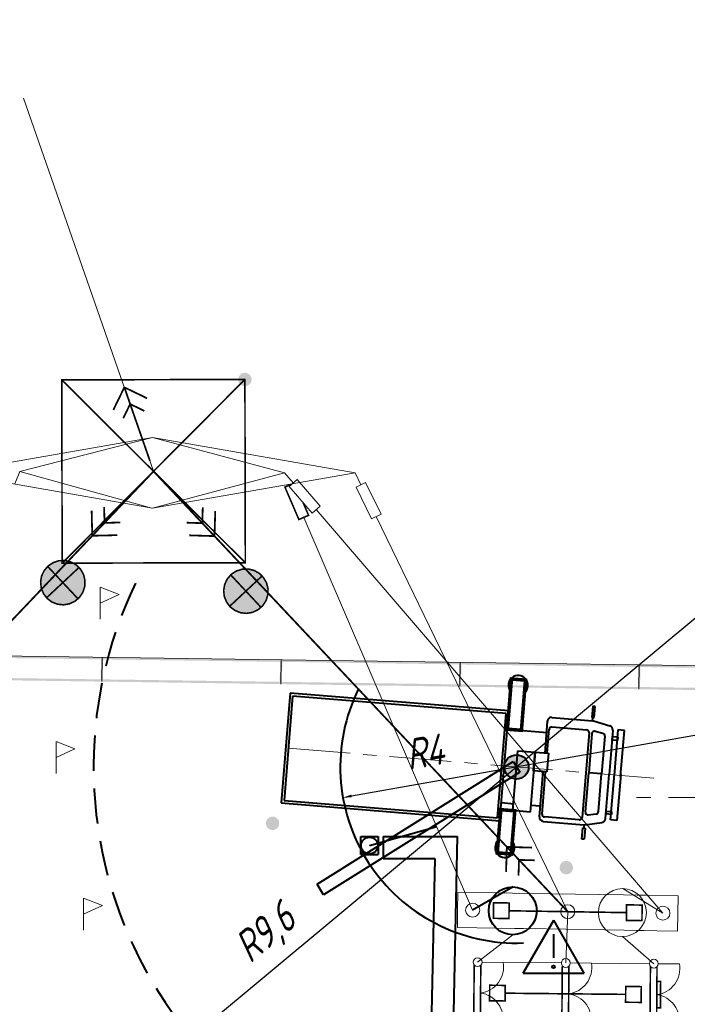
# Model space of a CAD drawing. Header units: millimetres. Extents: x 0 to 594, y 0 to 420.
# Tile 18 of 21: x 215 to 290, y 308 to 420. Entities that reach past the tile are written whole.
import ezdxf

# ---------------------------------------------------------------- set-up
doc = ezdxf.new("R2010")
doc.units = ezdxf.units.MM
for name, pattern in [('K5LT32768', [0]), ('K5LT32769', [0]), ('K5LT_AXLED', [11.52625, 7.02625, -1.5, 1.5, -1.5]), ('K5LT_BASIC', [0]), ('K5LT_DASHED', [6, 4, -2]), ('K5LT_DASHED_REINFORCED', [6, 4, -2]), ('K5LT_THIN', [0])]:
    doc.linetypes.add(name, pattern=pattern)
doc.layers.add('ошиновка', color=7, linetype='Continuous', true_color=0xffd700)
doc.layers.add('Системный слой', color=7, linetype='Continuous')
doc.layers.add('съемка', color=7, linetype='Continuous')
doc.styles.add('KDIMTEXTSTYLE', font='txt', dxfattribs={"width": 0.96, "oblique": 15, "height": 5})
doc.dimstyles.new('KDIMSTYLE (0.01)', dxfattribs={"dimtxt": 5, "dimasz": 1, "dimexe": 2, "dimexo": 0, "dimgap": 1, "dimtad": 1, "dimlfac": 200, "dimtxsty": 'KDIMTEXTSTYLE', "dimsah": 1, "dimcen": 0, "dimdle": 1, "dimadec": 0, "dimazin": 0, "dimtfac": 0.667, "dimtmove": 0, "dimatfit": 3, "dimfxl": 0, "dimtvp": 1, "dimtolj": 1, "dimtzin": 0, "dimarcsym": 0})

# ---------------------------------------------------------------- blocks, each defined once
blk = doc.blocks.new('U17')
at = {"layer": 'Системный слой', "linetype": 'K5LT_BASIC', "lineweight": 40}
for p, q in [((248.39, 322.07), (270.65, 336)), ((270.65, 336), (271.4, 334.79)), ((271.4, 334.79), (249.14, 320.87)), ((249.14, 320.87), (248.39, 322.07))]:
    blk.add_line(p, q, dxfattribs=at)
blk = doc.blocks.new('KDIMARROW_01')
at = {"layer": 'Системный слой'}
blk.add_hatch(color=0, dxfattribs=at).paths.add_polyline_path([(0, 0), (-5, 0.66), (-4.5, 0), (-5, -0.66)])
at = {"layer": 'Системный слой', "color": 0, "linetype": 'K5LT_THIN', "lineweight": 18}
for p, q in [((-4.5, 0), (-5, 0.66)), ((-5, 0.66), (0, 0)), ((0, 0), (-5, -0.66)), ((-5, -0.66), (-4.5, 0)), ((0, 0), (-1, 0))]:
    blk.add_line(p, q, dxfattribs=at)
blk = doc.blocks.new('U65')
at = {"layer": 'Системный слой', "linetype": 'K5LT_THIN', "lineweight": 18}
for p, q in [((277.11, 313.14), (279.52, 313.12)), ((277.05, 306.14), (279.46, 306.12))]:
    blk.add_line(p, q, dxfattribs=at)
at = {"layer": 'Системный слой', "linetype": 'K5LT_THIN', "const_width": 0.18}
for points in [[(276.22, 312.82), (276.17, 306.47)], [(276.92, 306.48), (276.97, 312.8)]]:
    blk.add_lwpolyline(points, dxfattribs=at)
at = {"layer": 'Системный слой', "linetype": 'K5LT_THIN', "lineweight": 18}
for centre in [(276.61, 313.14), (276.55, 306.14)]:
    blk.add_circle(centre, 0.5, dxfattribs=at)
for centre, start, end in [((276.56, 312.61), 277.3587, 9.6549), ((276.51, 306.67), 349.3708, 81.6487)]:
    blk.add_arc(centre, 3, start, end, dxfattribs=at)
blk = doc.blocks.new('U66')
at = {"layer": 'Системный слой', "linetype": 'K5LT_THIN', "lineweight": 18}
for p, q in [((287.11, 313.05), (289.52, 313.03)), ((287.05, 306.05), (289.46, 306.03))]:
    blk.add_line(p, q, dxfattribs=at)
at = {"layer": 'Системный слой', "linetype": 'K5LT_THIN', "const_width": 0.18}
for points in [[(286.22, 312.74), (286.17, 306.38)], [(286.92, 306.39), (286.97, 312.71)], [(286.96, 311.05), (287.38, 311.05), (287.35, 308.05), (286.93, 308.05)]]:
    blk.add_lwpolyline(points, dxfattribs=at)
at = {"layer": 'Системный слой', "linetype": 'K5LT_THIN', "lineweight": 18}
for centre in [(286.61, 313.06), (286.55, 306.06)]:
    blk.add_circle(centre, 0.5, dxfattribs=at)
for centre, start, end in [((286.56, 312.53), 277.3587, 9.6549), ((286.51, 306.58), 349.3708, 81.6487)]:
    blk.add_arc(centre, 3, start, end, dxfattribs=at)
blk = doc.blocks.new('U67')
at = {"layer": 'Системный слой', "linetype": 'K5LT_THIN', "lineweight": 18}
for p, q in [((267.11, 313.22), (269.52, 313.2)), ((267.05, 306.23), (269.46, 306.2))]:
    blk.add_line(p, q, dxfattribs=at)
at = {"layer": 'Системный слой', "linetype": 'K5LT_THIN', "const_width": 0.18}
for points in [[(266.22, 312.91), (266.17, 306.55)], [(266.92, 306.57), (266.97, 312.89)]]:
    blk.add_lwpolyline(points, dxfattribs=at)
at = {"layer": 'Системный слой', "linetype": 'K5LT_THIN', "lineweight": 18}
for centre in [(266.61, 313.23), (266.55, 306.23)]:
    blk.add_circle(centre, 0.5, dxfattribs=at)
for centre, start, end in [((266.56, 312.7), 277.3587, 9.6549), ((266.51, 306.76), 349.3708, 81.6487)]:
    blk.add_arc(centre, 3, start, end, dxfattribs=at)
blk = doc.blocks.new('U64')
at = {"layer": 'Системный слой', "linetype": 'K5LT_THIN', "lineweight": 18}
for p, q in [((269.52, 313.2), (276.11, 313.15)), ((279.52, 313.12), (286.11, 313.06)), ((269.46, 306.2), (276.05, 306.15)), ((279.46, 306.12), (286.05, 306.06))]:
    blk.add_line(p, q, dxfattribs=at)
at = {"layer": 'Системный слой'}
for name in ['U67', 'U65', 'U66']:
    blk.add_blockref(name, (0, 0), dxfattribs=at)
blk = doc.blocks.new('U69')
at = {"layer": 'Системный слой', "linetype": 'K5LT_THIN', "lineweight": 18}
for p, q in [((245.23, 367.24), (246.14, 368.02)), ((246.14, 368.02), (248.74, 364.99)), ((247.83, 364.2), (245.23, 367.24)), ((248.74, 364.99), (247.83, 364.2))]:
    blk.add_line(p, q, dxfattribs=at)
blk = doc.blocks.new('U68')
at = {"layer": 'Системный слой', "linetype": 'K5LT_THIN', "lineweight": 18}
blk.add_line((244.7, 368.77), (245.68, 367.63), dxfattribs=at)
at = {"layer": 'Системный слой'}
blk.add_blockref('U69', (0, 0), dxfattribs=at)
blk = doc.blocks.new('U71')
at = {"layer": 'Системный слой', "linetype": 'K5LT_THIN', "lineweight": 18}
for p, q in [((252.82, 367.16), (253.9, 367.68)), ((254.57, 363.56), (252.82, 367.16)), ((253.9, 367.68), (255.65, 364.08)), ((255.65, 364.08), (254.57, 363.56))]:
    blk.add_line(p, q, dxfattribs=at)
blk = doc.blocks.new('U70')
at = {"layer": 'Системный слой', "linetype": 'K5LT_THIN', "lineweight": 18}
blk.add_line((252.7, 368.77), (253.36, 367.42), dxfattribs=at)
at = {"layer": 'Системный слой'}
blk.add_blockref('U71', (0, 0), dxfattribs=at)
blk = doc.blocks.new('U85')
at = {"layer": 'Системный слой', "linetype": 'K5LT_BASIC', "lineweight": 40}
for p, q in [((245.35, 343.76), (244.32, 331.31)), ((245.62, 343.44), (244.64, 331.58)), ((270.17, 341.74), (245.35, 343.76)), ((269.84, 341.46), (245.62, 343.44)), ((279.68, 342.27), (279.58, 341.01)), ((279.94, 342.25), (279.68, 342.27)), ((279.84, 340.99), (279.94, 342.25)), ((268.86, 329.6), (269.84, 341.46)), ((269.14, 329.28), (270.17, 341.74)), ((275.06, 341.01), (279.65, 340.64)), ((279.58, 341.01), (279.84, 340.99)), ((279.64, 340.64), (279.67, 341)), ((274.52, 340.56), (274.22, 336.97)), ((275.05, 339.93), (278.99, 339.61)), ((279.76, 340.62), (281.6, 340.05)), ((270, 339.67), (274.52, 339.31)), ((270.86, 339.6), (271.44, 339.56)), ((274.5, 336.95), (274.73, 339.66)), ((279.26, 339.29), (278.46, 329.67)), ((279.58, 339.18), (279.22, 334.73)), ((279.96, 339.44), (280.82, 339.21)), ((281.04, 338.89), (280.68, 334.61)), ((281.95, 339.53), (281.54, 334.54)), ((281.87, 338.43), (281.91, 338.86)), ((281.91, 338.86), (282.52, 338.81)), ((282.54, 339.6), (282.11, 334.4)), ((282.52, 338.81), (282.48, 338.38)), ((283.27, 339.54), (282.54, 339.6)), ((282.84, 334.34), (283.27, 339.54)), ((282.48, 338.38), (281.87, 338.43)), ((270.61, 330.43), (271.17, 337.22)), ((271.17, 337.22), (273.13, 337.06)), ((273.13, 337.06), (272.57, 330.27)), ((272.96, 334.96), (273.13, 337.06)), ((273.13, 337.06), (274.65, 336.94)), ((274.65, 336.94), (274.48, 334.84)), ((274.48, 334.84), (272.96, 334.96)), ((273.62, 329.73), (274.05, 334.87)), ((273.93, 330.04), (274.33, 334.85)), ((278.84, 330.28), (279.22, 334.73)), ((280.68, 334.61), (279.22, 334.73)), ((280.33, 330.32), (280.68, 334.61)), ((281.12, 329.54), (281.54, 334.54)), ((281.7, 329.38), (282.13, 334.58)), ((282.85, 334.52), (282.42, 329.32)), ((282.84, 334.34), (282.84, 334.34)), ((282.85, 334.52), (282.85, 334.52)), ((244.32, 331.31), (269.14, 329.28)), ((244.64, 331.58), (268.86, 329.6)), ((269.3, 331.34), (270.75, 331.22)), ((272.64, 331.07), (273.8, 330.96)), ((272.57, 330.27), (270.61, 330.43)), ((278.14, 329.39), (274.2, 329.71)), ((279.17, 329.95), (280.06, 330.05)), ((281.18, 330.05), (281.2, 330.37)), ((281.79, 330), (281.18, 330.05)), ((281.2, 330.37), (281.81, 330.32)), ((281.81, 330.32), (281.79, 330)), ((274.08, 329.2), (278.68, 328.82)), ((278.68, 328.82), (278.65, 328.46)), ((278.78, 328.83), (280.69, 329.08)), ((282.42, 329.32), (281.7, 329.38)), ((278.45, 327.21), (278.55, 328.47)), ((278.55, 328.47), (278.81, 328.44)), ((278.81, 328.44), (278.71, 327.18)), ((278.71, 327.18), (278.45, 327.21))]:
    blk.add_line(p, q, dxfattribs=at)
for centre, radius, start, end in [((275.01, 340.51), 0.5, 85.3292, 175.3292), ((275.03, 339.63), 0.3, 85.3292, 175.3292), ((279.6, 340.14), 0.5, 72.9901, 85.3292), ((279.61, 340.14), 0.5, 72.9901, 85.3292), ((281.45, 339.57), 0.5, 355.2942, 72.9901), ((278.96, 339.31), 0.3, 355.3292, 85.3292), ((279.88, 339.15), 0.3, 74.6689, 175.429), ((280.74, 338.92), 0.3, 355.3096, 74.6689), ((274.12, 329.7), 0.5, 175.3292, 265.3292), ((274.23, 330.01), 0.3, 175.3292, 265.3292), ((279.14, 330.25), 0.3, 175.2295, 275.9896), ((280.03, 330.34), 0.3, 275.9896, 355.3488), ((278.17, 329.69), 0.3, 265.3292, 355.3292), ((278.72, 329.32), 0.5, 265.3292, 277.6683), ((280.63, 329.58), 0.5, 277.6683, 355.3643)]:
    blk.add_arc(centre, radius, start, end, dxfattribs=at)
blk = doc.blocks.new('U84')
at = {"layer": 'Системный слой', "linetype": 'K5LT_AXLED', "lineweight": 18}
blk.add_line((245.13, 337.51), (286.6, 334.12), dxfattribs=at)
at = {"layer": 'Системный слой', "linetype": 'K5LT_BASIC', "const_width": 0.4}
for points in [[(272.04, 345.24), (270.45, 345.37), (269.99, 339.67), (271.58, 339.55)], [(270.43, 325.51), (268.84, 325.64), (269.24, 330.54), (270.83, 330.41)]]:
    blk.add_lwpolyline(points, close=True, dxfattribs=at)
at = {"layer": 'Системный слой', "linetype": 'K5LT_BASIC', "lineweight": 40}
for centre, start, end in [((271.21, 344.66), 310.1041, 218.5781), ((269.7, 326.22), 132.0804, 40.5544)]:
    blk.add_arc(centre, 1.11, start, end, dxfattribs=at)
at = {"layer": 'Системный слой'}
blk.add_blockref('U85', (0, 0), dxfattribs=at)
blk = doc.blocks.new('U87')
at = {"layer": 'Системный слой', "linetype": 'K5LT_THIN', "lineweight": 18}
for p, q in [((223.78, 352.16), (223.78, 355.81)), ((223.78, 355.81), (225.92, 354.97)), ((225.92, 354.97), (223.78, 353.99))]:
    blk.add_line(p, q, dxfattribs=at)
blk = doc.blocks.new('U88')
at = {"layer": 'Системный слой', "linetype": 'K5LT_THIN', "lineweight": 18}
for p, q in [((218.78, 334.63), (218.78, 338.28)), ((218.78, 338.28), (220.92, 337.44)), ((220.92, 337.44), (218.78, 336.46))]:
    blk.add_line(p, q, dxfattribs=at)
blk = doc.blocks.new('U89')
at = {"layer": 'Системный слой', "linetype": 'K5LT_THIN', "lineweight": 18}
for p, q in [((221.89, 316.85), (221.89, 320.51)), ((221.89, 320.51), (224.03, 319.67)), ((224.03, 319.67), (221.89, 318.68))]:
    blk.add_line(p, q, dxfattribs=at)
blk = doc.blocks.new('U115')
at = {"layer": 'Системный слой', "linetype": 'K5LT_BASIC', "lineweight": 40}
for p, q in [((271.77, 312), (275.24, 318)), ((278.7, 312), (275.24, 318)), ((271.77, 312), (278.7, 312))]:
    blk.add_line(p, q, dxfattribs=at)
blk = doc.blocks.new('U114')
at = {"layer": 'Системный слой', "linetype": 'K5LT_BASIC', "lineweight": 40}
blk.add_line((275.21, 316.4), (275.21, 313.73), dxfattribs=at)
blk.add_circle((275.21, 312.7), 0.155, dxfattribs=at)
at = {"layer": 'Системный слой'}
blk.add_blockref('U115', (0, 0), dxfattribs=at)
blk = doc.blocks.new('U181')
at = {"layer": 'съемка'}
blk.add_hatch(color=256, dxfattribs=at).paths.add_polyline_path([(241.07, 355.32), (241.07, 355.4), (241.06, 355.48), (241.04, 355.55), (241.02, 355.63), (240.99, 355.7), (240.95, 355.76), (240.9, 355.83), (240.85, 355.89), (240.79, 355.94), (240.73, 355.98), (240.66, 356.02), (240.59, 356.05), (240.51, 356.08), (240.44, 356.09), (240.36, 356.1), (240.28, 356.1), (240.21, 356.1), (240.13, 356.08), (240.06, 356.06), (239.98, 356.03), (239.92, 355.99), (239.85, 355.95), (239.79, 355.9), (239.74, 355.84), (239.69, 355.78), (239.65, 355.71), (239.62, 355.64), (239.59, 355.57), (239.57, 355.49), (239.56, 355.42), (239.56, 355.37), (239.56, 355.3), (239.57, 355.22), (239.59, 355.14), (239.61, 355.07), (239.64, 355), (239.68, 354.93), (239.73, 354.87), (239.78, 354.81), (239.84, 354.76), (239.9, 354.71), (239.97, 354.67), (240.04, 354.64), (240.11, 354.62), (240.19, 354.6), (240.27, 354.59), (240.35, 354.59), (240.42, 354.6), (240.5, 354.61), (240.57, 354.64), (240.65, 354.67), (240.71, 354.7), (240.78, 354.75), (240.84, 354.8), (240.89, 354.86), (240.94, 354.92), (240.98, 354.98), (241.01, 355.05), (241.04, 355.13), (241.06, 355.2), (241.07, 355.28)])
blk = doc.blocks.new('U182')
at = {"layer": 'съемка'}
blk.add_hatch(color=256, dxfattribs=at).paths.add_polyline_path([(277.43, 323.93), (277.43, 324.01), (277.42, 324.09), (277.4, 324.16), (277.38, 324.24), (277.34, 324.31), (277.3, 324.37), (277.26, 324.44), (277.21, 324.49), (277.15, 324.55), (277.09, 324.59), (277.02, 324.63), (276.95, 324.66), (276.87, 324.69), (276.8, 324.7), (276.72, 324.71), (276.64, 324.71), (276.56, 324.71), (276.49, 324.69), (276.41, 324.67), (276.34, 324.64), (276.27, 324.6), (276.21, 324.56), (276.15, 324.5), (276.1, 324.45), (276.05, 324.39), (276.01, 324.32), (275.97, 324.25), (275.95, 324.18), (275.93, 324.1), (275.92, 324.02), (275.92, 323.98), (275.92, 323.9), (275.93, 323.83), (275.94, 323.75), (275.97, 323.68), (276, 323.61), (276.04, 323.54), (276.09, 323.48), (276.14, 323.42), (276.2, 323.37), (276.26, 323.32), (276.33, 323.28), (276.4, 323.25), (276.47, 323.23), (276.55, 323.21), (276.63, 323.2), (276.7, 323.2), (276.78, 323.21), (276.86, 323.22), (276.93, 323.24), (277, 323.27), (277.07, 323.31), (277.14, 323.36), (277.19, 323.41), (277.25, 323.46), (277.3, 323.53), (277.34, 323.59), (277.37, 323.66), (277.4, 323.73), (277.42, 323.81), (277.43, 323.89)])
blk = doc.blocks.new('U184')
at = {"layer": 'съемка'}
blk.add_hatch(color=256, dxfattribs=at).paths.add_polyline_path([(220.3, 356.29), (220.29, 356.36), (220.28, 356.44), (220.27, 356.52), (220.24, 356.59), (220.21, 356.66), (220.17, 356.73), (220.12, 356.79), (220.07, 356.85), (220.01, 356.9), (219.95, 356.95), (219.88, 356.99), (219.81, 357.02), (219.74, 357.04), (219.66, 357.06), (219.59, 357.07), (219.51, 357.07), (219.43, 357.06), (219.35, 357.05), (219.28, 357.02), (219.21, 356.99), (219.14, 356.96), (219.08, 356.91), (219.02, 356.86), (218.96, 356.8), (218.92, 356.74), (218.87, 356.68), (218.84, 356.61), (218.81, 356.53), (218.8, 356.46), (218.78, 356.38), (218.78, 356.34), (218.78, 356.26), (218.79, 356.18), (218.81, 356.11), (218.83, 356.03), (218.87, 355.96), (218.91, 355.89), (218.95, 355.83), (219, 355.77), (219.06, 355.72), (219.13, 355.68), (219.19, 355.64), (219.26, 355.61), (219.34, 355.58), (219.41, 355.56), (219.49, 355.56), (219.57, 355.55), (219.65, 355.56), (219.72, 355.58), (219.8, 355.6), (219.87, 355.63), (219.94, 355.67), (220, 355.71), (220.06, 355.76), (220.11, 355.82), (220.16, 355.88), (220.2, 355.95), (220.24, 356.02), (220.26, 356.09), (220.28, 356.17), (220.29, 356.24)])
blk = doc.blocks.new('U186')
at = {"layer": 'съемка'}
blk.add_hatch(color=256, dxfattribs=at).paths.add_polyline_path([(240.96, 379.35), (240.96, 379.43), (240.95, 379.5), (240.93, 379.58), (240.91, 379.65), (240.87, 379.72), (240.83, 379.79), (240.79, 379.85), (240.74, 379.91), (240.68, 379.96), (240.61, 380.01), (240.55, 380.05), (240.48, 380.08), (240.4, 380.1), (240.33, 380.12), (240.25, 380.13), (240.17, 380.13), (240.09, 380.12), (240.02, 380.11), (239.94, 380.09), (239.87, 380.06), (239.8, 380.02), (239.74, 379.97), (239.68, 379.92), (239.63, 379.87), (239.58, 379.8), (239.54, 379.74), (239.5, 379.67), (239.48, 379.6), (239.46, 379.52), (239.45, 379.44), (239.45, 379.4), (239.45, 379.32), (239.46, 379.24), (239.47, 379.17), (239.5, 379.09), (239.53, 379.02), (239.57, 378.96), (239.62, 378.89), (239.67, 378.84), (239.73, 378.78), (239.79, 378.74), (239.86, 378.7), (239.93, 378.67), (240, 378.64), (240.08, 378.63), (240.16, 378.62), (240.23, 378.62), (240.31, 378.62), (240.39, 378.64), (240.46, 378.66), (240.53, 378.69), (240.6, 378.73), (240.67, 378.77), (240.72, 378.82), (240.78, 378.88), (240.83, 378.94), (240.87, 379.01), (240.9, 379.08), (240.93, 379.15), (240.95, 379.23), (240.96, 379.3)])
blk = doc.blocks.new('U187')
at = {"layer": 'съемка'}
blk.add_hatch(color=256, dxfattribs=at).paths.add_polyline_path([(244.09, 328.96), (244.09, 329.04), (244.08, 329.12), (244.07, 329.2), (244.04, 329.27), (244.01, 329.34), (243.97, 329.41), (243.92, 329.47), (243.87, 329.53), (243.81, 329.58), (243.75, 329.62), (243.68, 329.66), (243.61, 329.7), (243.54, 329.72), (243.46, 329.74), (243.38, 329.75), (243.31, 329.75), (243.23, 329.74), (243.15, 329.72), (243.08, 329.7), (243.01, 329.67), (242.94, 329.63), (242.87, 329.59), (242.82, 329.54), (242.76, 329.48), (242.71, 329.42), (242.67, 329.35), (242.64, 329.28), (242.61, 329.21), (242.59, 329.14), (242.58, 329.06), (242.58, 329.01), (242.58, 328.94), (242.59, 328.86), (242.61, 328.78), (242.63, 328.71), (242.67, 328.64), (242.71, 328.57), (242.75, 328.51), (242.8, 328.45), (242.86, 328.4), (242.92, 328.35), (242.99, 328.32), (243.06, 328.28), (243.14, 328.26), (243.21, 328.24), (243.29, 328.23), (243.37, 328.23), (243.45, 328.24), (243.52, 328.26), (243.6, 328.28), (243.67, 328.31), (243.74, 328.35), (243.8, 328.39), (243.86, 328.44), (243.91, 328.5), (243.96, 328.56), (244, 328.63), (244.03, 328.7), (244.06, 328.77), (244.08, 328.84), (244.09, 328.92)])
blk = doc.blocks.new('U193')
at = {"layer": 'съемка', "linetype": 'K5LT32769', "const_width": 0.2}
for points in [[(226.52, 378.48), (225.27, 375.91)], [(229.09, 377.24), (226.52, 378.48)], [(229.42, 370.14), (226.52, 378.48)], [(226.4, 374.97), (227.18, 376.58)], [(227.18, 376.58), (228.79, 375.8)]]:
    blk.add_lwpolyline(points, dxfattribs=at)
blk = doc.blocks.new('U194')
at = {"layer": 'съемка', "linetype": 'K5LT32769', "const_width": 0.2}
for points in [[(269.84, 323.46), (269.92, 326.31)], [(269.92, 326.31), (272.78, 326.23)], [(275.98, 319.88), (269.92, 326.31)], [(271.31, 324.84), (271.25, 323.06)], [(273.09, 324.79), (271.31, 324.84)]]:
    blk.add_lwpolyline(points, dxfattribs=at)
blk = doc.blocks.new('U195')
at = {"layer": 'съемка', "linetype": 'K5LT32769', "const_width": 0.2}
for points in [[(228.97, 368.03), (222.88, 361.63)], [(222.88, 361.63), (222.81, 364.48)], [(224.23, 364.88), (224.27, 363.09)], [(224.27, 363.09), (226.06, 363.14)], [(225.74, 361.7), (222.88, 361.63)]]:
    blk.add_lwpolyline(points, dxfattribs=at)
blk = doc.blocks.new('U196')
at = {"layer": 'съемка', "linetype": 'K5LT32769', "const_width": 0.2}
for points in [[(230.7, 368.03), (236.75, 361.59)], [(235.42, 364.85), (235.37, 363.06)], [(236.75, 361.59), (236.84, 364.45)], [(235.37, 363.06), (233.58, 363.12)], [(233.9, 361.68), (236.75, 361.59)]]:
    blk.add_lwpolyline(points, dxfattribs=at)
blk = doc.blocks.new('U222')
at = {"layer": 'съемка'}
for points in [[(217.81, 358.15), (217.83, 358.14), (219.54, 356.31), (221.36, 358.02), (221.38, 358.04), (220.58, 358.61), (219.62, 358.83), (218.65, 358.67)], [(217.83, 358.14), (217.81, 358.15), (217.4, 357.65), (217.12, 357.05), (217.02, 356.4), (217.08, 355.74), (217.31, 355.12), (217.69, 354.59), (217.71, 354.6), (219.54, 356.31)], [(219.54, 356.31), (221.25, 354.49), (221.26, 354.47), (221.84, 355.27), (222.06, 356.23), (221.9, 357.2), (221.38, 358.04), (221.36, 358.02)], [(219.54, 356.31), (217.71, 354.6), (217.69, 354.59), (218.5, 354.01), (219.45, 353.79), (220.43, 353.95), (221.26, 354.47), (221.25, 354.49)]]:
    blk.add_hatch(color=256, dxfattribs=at).paths.add_polyline_path(points)
at = {"layer": 'съемка', "linetype": 'K5LT32768', "const_width": 0.18}
blk.add_lwpolyline([(217.02, 356.4), (217.13, 357.07), (217.43, 357.69), (217.88, 358.21), (218.45, 358.59), (219.11, 358.8), (219.79, 358.82), (220.46, 358.66), (221.06, 358.32), (221.55, 357.84), (221.89, 357.24), (222.05, 356.57), (222.03, 355.88), (221.82, 355.23), (221.44, 354.65), (220.92, 354.2), (220.3, 353.91), (219.63, 353.79), (218.94, 353.86), (218.3, 354.11), (217.76, 354.52), (217.34, 355.07), (217.09, 355.71)], close=True, dxfattribs=at)
for points in [[(217.71, 354.6), (221.36, 358.02)], [(217.83, 358.14), (217.81, 358.15)], [(221.25, 354.49), (217.83, 358.14)], [(221.36, 358.02), (221.38, 358.04)], [(217.71, 354.6), (217.69, 354.59)], [(221.25, 354.49), (221.26, 354.47)]]:
    blk.add_lwpolyline(points, dxfattribs=at)
blk = doc.blocks.new('U223')
at = {"layer": 'съемка'}
for points in [[(238.59, 357.19), (238.61, 357.17), (240.31, 355.35), (242.14, 357.06), (242.16, 357.07), (241.36, 357.65), (240.4, 357.87), (239.43, 357.71)], [(238.61, 357.17), (238.59, 357.19), (238.17, 356.68), (237.9, 356.08), (237.79, 355.43), (237.86, 354.78), (238.09, 354.16), (238.47, 353.62), (238.49, 353.64), (240.31, 355.35)], [(240.31, 355.35), (242.02, 353.52), (242.04, 353.5), (242.61, 354.31), (242.84, 355.26), (242.68, 356.24), (242.16, 357.07), (242.14, 357.06)], [(240.31, 355.35), (238.49, 353.64), (238.47, 353.62), (239.27, 353.05), (240.23, 352.82), (241.2, 352.98), (242.04, 353.5), (242.02, 353.52)]]:
    blk.add_hatch(color=256, dxfattribs=at).paths.add_polyline_path(points)
at = {"layer": 'съемка', "linetype": 'K5LT32768', "const_width": 0.18}
blk.add_lwpolyline([(237.79, 355.43), (237.91, 356.11), (238.2, 356.73), (238.65, 357.25), (239.23, 357.63), (239.88, 357.83), (240.57, 357.86), (241.24, 357.7), (241.84, 357.36), (242.32, 356.87), (242.66, 356.28), (242.83, 355.61), (242.8, 354.92), (242.6, 354.27), (242.22, 353.69), (241.7, 353.24), (241.08, 352.94), (240.4, 352.82), (239.72, 352.89), (239.08, 353.15), (238.53, 353.56), (238.12, 354.11), (237.86, 354.75)], close=True, dxfattribs=at)
for points in [[(238.49, 353.64), (242.14, 357.06)], [(238.61, 357.17), (238.59, 357.19)], [(242.02, 353.52), (238.61, 357.17)], [(242.14, 357.06), (242.16, 357.07)], [(238.49, 353.64), (238.47, 353.62)], [(242.02, 353.52), (242.04, 353.5)]]:
    blk.add_lwpolyline(points, dxfattribs=at)

msp = doc.modelspace()

# ---------------------------------------------------------------- hatches: boundary and pattern name
at = {"layer": 'Системный слой'}
msp.add_hatch(color=256, dxfattribs=at).paths.add_polyline_path([(272.400229, 335.3947), (272.39623, 335.499562), (272.384258, 335.603816), (272.364381, 335.706854), (272.336716, 335.80808), (272.301422, 335.906905), (272.258704, 336.002755), (272.208812, 336.095074), (272.152034, 336.183326), (272.088701, 336.266998), (272.01918, 336.345603), (271.943874, 336.418686), (271.863222, 336.485822), (271.777691, 336.546622), (271.687779, 336.600731), (271.594007, 336.647837), (271.496921, 336.687664), (271.397083, 336.719983), (271.295074, 336.744605), (271.191487, 336.761387), (271.086922, 336.770232), (270.981987, 336.771089), (270.877292, 336.763952), (270.773444, 336.748863), (270.671047, 336.72591), (270.570695, 336.695225), (270.472971, 336.656988), (270.378443, 336.611419), (270.287659, 336.558785), (270.201147, 336.49939), (270.11941, 336.433579), (270.042922, 336.361735), (269.972126, 336.284275), (269.907436, 336.201648), (269.849225, 336.114335), (269.797832, 336.022843), (269.753556, 335.927703), (269.716653, 335.829467), (269.687339, 335.728706), (269.665783, 335.626006), (269.65211, 335.521962), (269.6464, 335.417179), (269.648686, 335.312266), (269.658955, 335.207831), (269.677147, 335.104482), (269.703157, 335.002818), (269.736833, 334.90343), (269.77798, 334.806895), (269.826358, 334.713774), (269.881688, 334.624607), (269.943647, 334.539913), (270.011876, 334.460183), (270.085978, 334.38588), (270.165524, 334.317436), (270.25005, 334.255249), (270.339067, 334.199679), (270.432057, 334.151049), (270.528481, 334.109641), (270.627778, 334.075697), (270.729371, 334.049413), (270.832671, 334.030942), (270.937077, 334.020391), (271.041984, 334.017822), (271.146782, 334.023249), (271.250863, 334.036641), (271.353621, 334.057919), (271.45446, 334.086962), (271.552795, 334.123599), (271.648055, 334.167618), (271.739685, 334.218764), (271.827155, 334.276738), (271.909956, 334.341206), (271.987607, 334.411792), (272.059657, 334.488086), (272.125688, 334.569646), (272.185317, 334.655997), (272.238196, 334.746638), (272.28402, 334.841042), (272.322521, 334.938663), (272.353476, 335.038931), (272.376706, 335.141266), (272.392075, 335.245073), (272.399495, 335.349749)])
at = {"layer": 'съемка'}
for points in [[(211.286067, 345.252517), (218.494801, 345.152798), (223.833406, 345.078949), (223.836936, 345.331337), (218.49823, 345.405189), (211.289549, 345.504909), (203.770312, 345.608926), (203.801739, 347.880636), (211.320975, 347.776617), (218.529707, 347.676898), (223.868365, 347.603047), (223.871845, 347.855436), (218.533187, 347.929287), (211.324505, 348.029007), (203.679051, 348.134789), (203.677285, 348.008572), (203.551115, 348.010336), (203.516209, 345.486236), (203.642377, 345.484472), (203.640661, 345.35825)], [(239.913415, 347.381088), (239.913667, 347.38108), (244.187861, 347.319788), (244.191492, 347.572175), (239.917298, 347.633464), (239.916945, 347.633476), (239.91659, 347.633437), (238.85215, 347.648167), (231.643469, 347.747887), (223.998012, 347.853672), (223.996298, 347.727501), (223.870079, 347.729216), (223.83517, 345.205116), (223.961392, 345.203401), (223.959627, 345.077183), (231.605081, 344.971398), (238.813765, 344.871678), (239.877852, 344.85696), (244.151692, 344.79568), (244.155325, 345.048117), (239.881382, 345.109347), (238.817244, 345.124067), (231.60856, 345.223787), (224.089327, 345.327807), (224.120753, 347.599517), (231.639987, 347.495498), (238.848671, 347.395778), (239.913111, 347.381048)], [(251.92329, 344.684295), (259.131901, 344.58094), (264.470521, 344.504413), (264.474152, 344.7568), (259.135535, 344.833324), (251.926871, 344.936681), (244.407712, 345.044486), (244.440248, 347.316157), (251.959459, 347.208403), (259.168123, 347.105046), (264.50669, 347.028522), (264.510321, 347.280908), (259.171704, 347.357432), (251.96309, 347.460787), (244.317661, 347.57036), (244.315896, 347.44419), (244.189678, 347.446007), (244.153509, 344.921898), (244.279677, 344.920084), (244.277862, 344.793915)], [(272.242119, 344.393026), (279.45073, 344.289674), (284.78935, 344.213147), (284.792981, 344.465531), (279.454361, 344.542058), (272.24575, 344.645413), (264.726538, 344.753217), (264.759125, 347.024889), (272.278286, 346.917084), (279.48695, 346.81378), (284.825568, 346.737203), (284.82915, 346.98964), (279.490583, 347.066165), (272.281917, 347.16947), (264.63654, 347.27909), (264.634724, 347.152873), (264.508505, 347.15469), (264.472338, 344.630632), (264.598556, 344.628816), (264.596737, 344.502597)], [(292.560945, 344.10176), (299.76961, 343.998406), (305.108227, 343.921879), (305.111807, 344.174265), (299.77319, 344.250792), (292.564576, 344.354144), (285.045365, 344.461901), (285.077954, 346.733623), (292.597115, 346.625817), (299.805777, 346.522464), (305.144394, 346.445937), (305.148028, 346.698321), (299.809408, 346.774848), (292.600746, 346.878202), (284.955369, 346.987823), (284.95355, 346.861607), (284.827384, 346.863422), (284.791166, 344.339366), (284.917383, 344.33755), (284.915566, 344.211331)]]:
    msp.add_hatch(color=256, dxfattribs=at).paths.add_polyline_path(points)

# ---------------------------------------------------------------- linework, layer by layer
at = {"layer": 'ошиновка', "linetype": 'K5LT_THIN', "lineweight": 18}
for p, q in [((287.634603, 318.789554), (248.287952, 364.594994)), ((266.047683, 319.130572), (246.876785, 363.714398)), ((276.841143, 318.960063), (255.109219, 363.820811)), ((283.083333, 321.581792), (287.634603, 318.789554)), ((276.606269, 313.142485), (276.841143, 318.960063)), ((266.606644, 313.22911), (270.591923, 316.338784)), ((286.605893, 313.055859), (283.04037, 316.142131))]:
    msp.add_line(p, q, dxfattribs=at)
at = {"layer": 'ошиновка', "linetype": 'K5LT_BASIC', "lineweight": 40}
for p, q in [((254.339867, 326.460062), (261.964222, 328.627064)), ((270.634886, 321.778445), (266.047683, 319.130572))]:
    msp.add_line(p, q, dxfattribs=at)
at = {"layer": 'Системный слой', "linetype": 'K5LT_THIN', "lineweight": 18}
for p, q in [((219.417968, 379.326318), (240.202467, 379.374785)), ((240.250982, 358.570868), (219.417968, 379.326318)), ((240.202467, 379.374785), (219.466479, 358.522401)), ((206.704146, 368.767084), (229.704146, 372.767084)), ((229.704146, 372.767084), (214.665466, 368.915058)), ((229.704146, 372.767084), (252.704146, 368.767084)), ((229.704146, 372.767084), (244.704146, 368.767084)), ((214.665466, 368.915058), (214.075435, 367.535978)), ((229.62533, 364.767473), (214.665466, 368.915058)), ((229.704146, 364.767084), (206.704146, 368.767084)), ((252.704146, 368.767084), (229.704146, 364.767084)), ((229.704146, 364.767084), (244.704146, 368.767084)), ((369.842534, 345.771987), (111.69175, 349.408345)), ((223.998012, 347.854728), (223.958902, 345.078249)), ((244.317661, 347.571416), (244.278551, 344.794961)), ((264.63654, 347.280145), (264.59743, 344.503643)), ((284.955369, 346.988879), (284.916258, 344.212377)), ((264.342702, 319.157506), (264.374289, 321.156972)), ((264.374289, 321.156972), (268.985425, 321.084127)), ((268.864323, 321.086041), (272.261593, 321.032372)), ((270.848482, 321.054696), (271.890819, 321.03823)), ((272.261593, 321.032372), (285.884742, 320.817162)), ((284.71004, 320.835719), (289.37117, 320.762085)), ((289.37117, 320.762085), (289.339584, 318.76262)), ((264.342702, 319.157506), (264.311116, 317.15804)), ((289.307997, 316.763154), (289.339584, 318.76262)), ((264.311116, 317.15804), (273.174186, 317.018027)), ((269.293027, 317.079339), (270.335365, 317.062873)), ((270.785309, 317.055765), (271.827646, 317.039299)), ((272.19842, 317.033441), (285.45964, 316.823948)), ((284.646867, 316.836788), (289.307997, 316.763154))]:
    msp.add_line(p, q, dxfattribs=at)
at = {"layer": 'Системный слой', "linetype": 'K5LT_DASHED', "lineweight": 18}
msp.add_line((322.277984, 331.915523), (284.646867, 331.915523), dxfattribs=at)
at = {"layer": 'Системный слой', "linetype": 'K5LT_BASIC', "lineweight": 40}
for p, q in [((253.338969, 327.479181), (255.338968, 327.480944)), ((253.338987, 327.459181), (253.338969, 327.479181)), ((255.338968, 327.480944), (255.338999, 327.445945)), ((255.90171, 327.480944), (255.90171, 324.980944)), ((255.90171, 327.480944), (264.311116, 327.480944)), ((263.344158, 281.043715), (264.311116, 327.480944)), ((253.340749, 325.459181), (253.338986, 327.459181)), ((255.338986, 327.460943), (255.340766, 325.440945)), ((253.340749, 325.459183), (253.340767, 325.439182)), ((253.340767, 325.439182), (255.340766, 325.440945)), ((255.340388, 325.869259), (255.340516, 325.724614)), ((255.340592, 325.637538), (255.340741, 325.468562)), ((255.340741, 325.468562), (255.340735, 325.475943)), ((255.90171, 324.980944), (261.758517, 324.980944)), ((261.758517, 324.980944), (260.801833, 281.07816))]:
    msp.add_line(p, q, dxfattribs=at)
at = {"layer": 'Системный слой', "linetype": 'K5LT_THIN', "const_width": 0.18}
for points in [[(240.202467, 379.374785), (240.250982, 358.570868), (219.466479, 358.522401), (219.417968, 379.326318)], [(246.804713, 365.400899), (247.427987, 363.951413), (246.325583, 363.477383), (244.745482, 367.152064), (245.507485, 367.479723)]]:
    msp.add_lwpolyline(points, dxfattribs=at)
at = {"layer": 'Системный слой', "linetype": 'K5LT_BASIC', "lineweight": 40}
for centre, radius in [((271.023223, 335.3947), 1.377006), ((254.339867, 326.460062), 0.95), ((270.591923, 319.058784), 2.72)]:
    msp.add_circle(centre, radius, dxfattribs=at)
at = {"layer": 'Системный слой', "linetype": 'K5LT_THIN', "lineweight": 18}
for centre, radius in [((283.04037, 318.862131), 2.72), ((266.047683, 319.130572), 0.796613), ((276.841143, 318.960063), 0.796613), ((287.634603, 318.789554), 0.796613)]:
    msp.add_circle(centre, radius, dxfattribs=at)
at = {"layer": 'Системный слой', "linetype": 'K5LT_DASHED_REINFORCED', "lineweight": 40}
msp.add_arc((271.023223, 335.3947), 48, 154.26173727, 263.01288959, dxfattribs=at)
at = {"layer": 'Системный слой', "linetype": 'K5LT_BASIC', "lineweight": 40}
msp.add_arc((271.023223, 335.3947), 20, 153.61770104, 272.24552493, dxfattribs=at)
at = {"layer": 'съемка', "linetype": 'K5LT32769', "lineweight": 20}
msp.add_line((229.834475, 368.947536), (215.095736, 411.301875), dxfattribs=at)
at = {"layer": 'съемка', "linetype": 'K5LT32768', "const_width": 0.18}
for points in [[(219.466479, 358.521346), (240.250982, 358.569813), (240.202467, 379.373729), (219.417968, 379.325262)], [(268.397996, 318.208758), (268.425907, 319.975575), (270.192724, 319.947664), (270.164813, 318.180847)], [(285.256381, 317.942439), (285.284293, 319.709256), (283.517475, 319.737167), (283.489564, 317.97035)], [(267.982131, 310.607923), (267.966169, 308.840959), (269.733133, 308.824995), (269.749097, 310.591962)], [(285.169663, 308.663431), (285.185826, 310.452507), (283.41886, 310.468468), (283.402697, 308.679393)]]:
    msp.add_lwpolyline(points, close=True, dxfattribs=at)
for points in [[(240.250982, 358.569813), (219.417968, 379.325262)], [(240.202467, 379.373729), (219.466479, 358.521346)], [(283.50352, 318.853759), (270.178769, 319.064256)], [(283.410778, 309.573931), (269.741115, 309.708478)]]:
    msp.add_lwpolyline(points, dxfattribs=at)
at = {"layer": 'съемка', "linetype": 'K5LT32769', "const_width": 0.2}
for points in [[(182.688008, 319.31162), (229.834475, 368.947536)], [(229.834475, 368.947536), (276.841143, 318.959007)]]:
    msp.add_lwpolyline(points, dxfattribs=at)

# ---------------------------------------------------------------- block references
at = {"layer": 'Системный слой'}
for name in ['U68', 'U70', 'U87', 'U84', 'U88', 'U17', 'U89', 'U114', 'U64']:
    msp.add_blockref(name, (0, 0), dxfattribs=at)
at = {"layer": 'съемка'}
for name in ['U186', 'U193', 'U195', 'U196', 'U222', 'U223', 'U184', 'U181', 'U187', 'U194', 'U182']:
    msp.add_blockref(name, (0, 0), dxfattribs=at)

# ---------------------------------------------------------------- dimensions: what is measured, and where the dimension line sits
at = {"layer": 'Системный слой'}
for radius, location, text in [(20, (261.175694, 333.655112), '\\fGOST type A|b0|c204|p34;\\H3.5;\\W0.960;\\Q15;R\\fGOST type A|b0|c204|p34;\\H3.5;\\W0.960;\\Q15;\\fGOST type A|b0|i0|c204|p34;\\Q15;4'), (48, (244.901174, 313.631462), '\\fGOST type A|b0|c204|p34;\\H3.5;\\W0.960;\\Q15;R\\fGOST type A|b0|c204|p34;\\H3.5;\\W0.960;\\Q15;\\fGOST type A|b0|i0|c204|p34;\\Q15;9,6')]:
    msp.add_radius_dim(center=(271.023223, 335.3947), radius=radius, location=location, text=text, dimstyle='KDIMSTYLE (0.01)', override={"dimblk2": 'KDIMARROW_01', "dimtolj": 1}, dxfattribs=at).render()

doc.saveas('drawing.dxf')
